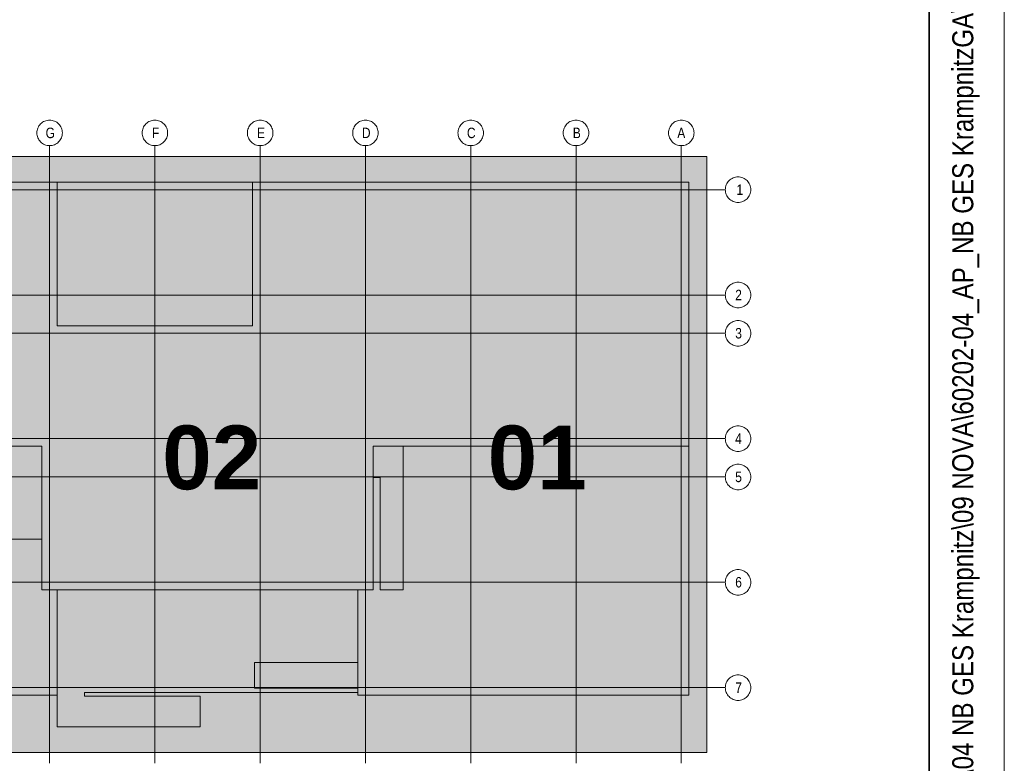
# Model space of a CAD drawing. Extents: x -743 to 300, y 62 to 1112.
# Tile 74 of 179: x 235 to 300, y 239 to 289. Entities that reach past the tile are written whole.
import ezdxf
from ezdxf.lldxf.tags import DXFTag

# ---------------------------------------------------------------- set-up
doc = ezdxf.new("R2010")
doc.units = 0
for name, color, linetype, lineweight in [('iwb_Plankopf Linie', 7, 'Continuous', 13), ('iwb_Plankopf Rahmen', 7, 'Continuous', 35), ('iwb_Plankopf Text', 7, 'Continuous', 18), ('PK_LP', 7, 'Continuous', 9), ('PK_LP_Achsen', 7, 'STRICHPUNKT2', 5)]:
    doc.layers.add(name, color=color, linetype=linetype, lineweight=lineweight)
for name, color, linetype, lineweight, true_color in [('PK_LP_T06', 7, 'Continuous', 9, 0xb2b200), ('PK_LP_T06_Rest', 9, 'Continuous', 9, 0x808080), ('PK_LP_Tennung', 9, 'Continuous', 18, 0x808080)]:
    doc.layers.add(name, color=color, linetype=linetype, lineweight=lineweight, true_color=true_color)
doc.styles.get("Standard").update_dxf_attribs({"font": 'ARIALN.TTF'})
tags = doc.linetypes.add('grob', pattern=[14, 3, -8, 3]).pattern_tags.tags
tags[8:9] = [DXFTag(74, 4), DXFTag(75, 0), DXFTag(340, '0'), DXFTag(46, 0.0), DXFTag(50, 0.0), DXFTag(44, 0.0), DXFTag(45, 0.0)]
tags[6:7] = [DXFTag(74, 4), DXFTag(75, 0), DXFTag(340, '0'), DXFTag(46, 0.0), DXFTag(50, 0.0), DXFTag(44, 0.0), DXFTag(45, 0.0)]
tags[4:5] = [DXFTag(74, 4), DXFTag(75, 0), DXFTag(340, '0'), DXFTag(46, 0.0), DXFTag(50, 0.0), DXFTag(44, 0.0), DXFTag(45, 0.0)]
tags = doc.linetypes.add('STRICHPUNKT2', pattern=[12.7, 6.35, -3.175, 0, -3.175]).pattern_tags.tags
tags[10:11] = [DXFTag(74, 4), DXFTag(75, 0), DXFTag(340, '0'), DXFTag(46, 0.0), DXFTag(50, 0.0), DXFTag(44, 0.0), DXFTag(45, 0.0)]
tags[8:9] = [DXFTag(74, 4), DXFTag(75, 0), DXFTag(340, '0'), DXFTag(46, 0.0), DXFTag(50, 0.0), DXFTag(44, 0.0), DXFTag(45, 0.0)]
tags[6:7] = [DXFTag(74, 4), DXFTag(75, 0), DXFTag(340, '0'), DXFTag(46, 0.0), DXFTag(50, 0.0), DXFTag(44, 0.0), DXFTag(45, 0.0)]
tags[4:5] = [DXFTag(74, 4), DXFTag(75, 0), DXFTag(340, '0'), DXFTag(46, 0.0), DXFTag(50, 0.0), DXFTag(44, 0.0), DXFTag(45, 0.0)]

# ---------------------------------------------------------------- blocks, each defined once
blk = doc.blocks.new('Blockreferenz-A06CPV7CL0')
at = {"layer": 'PK_LP', "linetype": 'grob', "lineweight": 5, "ltscale": 0.13}
for p, q in [((215.726, 279.685), (236.763, 279.685)), ((236.763, 279.685), (257.801, 279.685)), ((236.763, 240.014), (236.763, 279.685)), ((236.763, 279.685), (236.763, 240.014)), ((257.801, 279.685), (280.538, 279.685)), ((257.801, 240.014), (257.801, 279.685)), ((257.801, 279.685), (257.801, 240.014)), ((280.538, 279.685), (280.538, 240.014)), ((236.763, 240.014), (215.726, 240.014)), ((257.801, 240.014), (236.763, 240.014)), ((280.538, 240.014), (257.801, 240.014))]:
    blk.add_line(p, q, dxfattribs=at)
at = {"layer": 'PK_LP', "linetype": 'ByBlock', "lineweight": 13, "ltscale": 0.13}
for p, q in [((208.206, 277.985), (237.271, 277.985)), ((237.271, 277.985), (250.281, 277.985)), ((237.271, 268.423), (237.271, 277.985)), ((237.271, 277.985), (237.271, 268.423)), ((250.281, 277.985), (250.281, 268.423)), ((250.281, 268.423), (250.281, 277.985)), ((250.281, 277.985), (279.346, 277.985)), ((279.346, 277.985), (279.346, 260.395)), ((250.281, 268.423), (237.271, 268.423)), ((237.271, 268.423), (250.281, 268.423)), ((236.256, 260.395), (216.233, 260.395)), ((236.256, 250.833), (236.256, 260.395)), ((279.346, 260.395), (258.308, 260.395)), ((258.308, 260.395), (258.308, 250.833)), ((260.306, 260.395), (258.308, 260.395)), ((258.308, 260.395), (258.308, 258.319)), ((279.346, 260.395), (258.308, 260.395)), ((258.308, 260.395), (258.308, 250.833)), ((260.306, 250.833), (260.306, 260.395)), ((279.346, 243.82), (279.346, 260.395)), ((258.308, 258.319), (258.776, 258.319)), ((258.776, 258.319), (258.776, 250.833)), ((236.256, 254.222), (220.371, 254.222)), ((236.256, 250.833), (236.256, 254.222)), ((237.271, 250.833), (236.256, 250.833)), ((258.308, 250.833), (236.256, 250.833)), ((237.271, 250.833), (237.271, 241.714)), ((257.293, 250.833), (237.271, 250.833)), ((237.271, 243.82), (237.271, 250.833)), ((257.293, 243.996), (257.293, 250.833)), ((258.308, 250.833), (257.293, 250.833)), ((257.293, 250.833), (257.293, 245.994)), ((258.776, 250.833), (260.306, 250.833)), ((250.408, 245.994), (250.408, 244.294)), ((257.293, 245.994), (250.408, 245.994)), ((239.097, 243.754), (239.097, 243.996)), ((239.097, 243.996), (257.293, 243.996)), ((250.408, 244.294), (257.293, 244.294)), ((257.293, 244.294), (257.293, 243.82)), ((215.218, 243.82), (237.271, 243.82)), ((246.781, 243.754), (239.097, 243.754)), ((246.781, 241.714), (246.781, 243.754)), ((257.293, 243.82), (279.346, 243.82)), ((237.271, 241.714), (246.781, 241.714))]:
    blk.add_line(p, q, dxfattribs=at)
at = {"layer": 'PK_LP_Achsen', "linetype": 'ByBlock', "ltscale": 0.13}
for p, q in [((236.291, 281.964), (236.363, 282.007)), ((236.363, 282.007), (236.438, 282.043)), ((236.438, 282.043), (236.517, 282.071)), ((236.517, 282.071), (236.598, 282.091)), ((236.598, 282.091), (236.68, 282.103)), ((236.68, 282.103), (236.763, 282.108)), ((236.763, 282.108), (236.847, 282.103)), ((236.847, 282.103), (236.929, 282.091)), ((236.929, 282.091), (237.01, 282.071)), ((237.01, 282.071), (237.089, 282.043)), ((237.089, 282.043), (237.164, 282.007)), ((237.164, 282.007), (237.236, 281.964)), ((243.304, 281.964), (243.375, 282.007)), ((243.375, 282.007), (243.451, 282.043)), ((243.451, 282.043), (243.529, 282.071)), ((243.529, 282.071), (243.61, 282.091)), ((243.61, 282.091), (243.693, 282.103)), ((243.693, 282.103), (243.776, 282.108)), ((243.776, 282.108), (243.859, 282.103)), ((243.859, 282.103), (243.942, 282.091)), ((243.942, 282.091), (244.023, 282.071)), ((244.023, 282.071), (244.101, 282.043)), ((244.101, 282.043), (244.177, 282.007)), ((244.177, 282.007), (244.248, 281.964)), ((250.316, 281.964), (250.388, 282.007)), ((250.388, 282.007), (250.463, 282.043)), ((250.463, 282.043), (250.542, 282.071)), ((250.542, 282.071), (250.623, 282.091)), ((250.623, 282.091), (250.705, 282.103)), ((250.705, 282.103), (250.788, 282.108)), ((250.788, 282.108), (250.872, 282.103)), ((250.872, 282.103), (250.954, 282.091)), ((250.954, 282.091), (251.035, 282.071)), ((251.035, 282.071), (251.114, 282.043)), ((251.114, 282.043), (251.189, 282.007)), ((251.189, 282.007), (251.261, 281.964)), ((257.329, 281.964), (257.4, 282.007)), ((257.4, 282.007), (257.476, 282.043)), ((257.476, 282.043), (257.554, 282.071)), ((257.554, 282.071), (257.635, 282.091)), ((257.635, 282.091), (257.718, 282.103)), ((257.718, 282.103), (257.801, 282.108)), ((257.801, 282.108), (257.884, 282.103)), ((257.884, 282.103), (257.967, 282.091)), ((257.967, 282.091), (258.048, 282.071)), ((258.048, 282.071), (258.126, 282.043)), ((258.126, 282.043), (258.202, 282.007)), ((258.202, 282.007), (258.273, 281.964)), ((264.341, 281.964), (264.413, 282.007)), ((264.413, 282.007), (264.488, 282.043)), ((264.488, 282.043), (264.567, 282.071)), ((264.567, 282.071), (264.648, 282.091)), ((264.648, 282.091), (264.73, 282.103)), ((264.73, 282.103), (264.813, 282.108)), ((264.813, 282.108), (264.897, 282.103)), ((264.897, 282.103), (264.979, 282.091)), ((264.979, 282.091), (265.06, 282.071)), ((265.06, 282.071), (265.139, 282.043)), ((265.139, 282.043), (265.214, 282.007)), ((265.214, 282.007), (265.286, 281.964)), ((271.354, 281.964), (271.425, 282.007)), ((271.425, 282.007), (271.501, 282.043)), ((271.501, 282.043), (271.579, 282.071)), ((271.579, 282.071), (271.66, 282.091)), ((271.66, 282.091), (271.743, 282.103)), ((271.743, 282.103), (271.826, 282.108)), ((271.826, 282.108), (271.909, 282.103)), ((271.909, 282.103), (271.992, 282.091)), ((271.992, 282.091), (272.073, 282.071)), ((272.073, 282.071), (272.151, 282.043)), ((272.151, 282.043), (272.227, 282.007)), ((272.227, 282.007), (272.298, 281.964)), ((278.366, 281.964), (278.438, 282.007)), ((278.438, 282.007), (278.513, 282.043)), ((278.513, 282.043), (278.592, 282.071)), ((278.592, 282.071), (278.673, 282.091)), ((278.673, 282.091), (278.755, 282.103)), ((278.755, 282.103), (278.838, 282.108)), ((278.838, 282.108), (278.922, 282.103)), ((278.922, 282.103), (279.004, 282.091)), ((279.004, 282.091), (279.085, 282.071)), ((279.085, 282.071), (279.164, 282.043)), ((279.164, 282.043), (279.239, 282.007)), ((279.239, 282.007), (279.311, 281.964)), ((235.918, 281.341), (235.93, 281.423)), ((235.93, 281.423), (235.95, 281.504)), ((235.95, 281.504), (235.978, 281.583)), ((235.978, 281.583), (236.014, 281.658)), ((236.014, 281.658), (236.057, 281.73)), ((236.057, 281.73), (236.106, 281.797)), ((236.106, 281.797), (236.162, 281.859)), ((236.162, 281.859), (236.224, 281.915)), ((236.224, 281.915), (236.291, 281.964)), ((237.236, 281.964), (237.303, 281.915)), ((237.303, 281.915), (237.364, 281.859)), ((237.364, 281.859), (237.42, 281.797)), ((237.42, 281.797), (237.47, 281.73)), ((237.47, 281.73), (237.513, 281.658)), ((237.513, 281.658), (237.549, 281.583)), ((237.549, 281.583), (237.577, 281.504)), ((237.577, 281.504), (237.597, 281.423)), ((237.597, 281.423), (237.609, 281.341)), ((242.93, 281.341), (242.942, 281.423)), ((242.942, 281.423), (242.963, 281.504)), ((242.963, 281.504), (242.991, 281.583)), ((242.991, 281.583), (243.026, 281.658)), ((243.026, 281.658), (243.069, 281.73)), ((243.069, 281.73), (243.119, 281.797)), ((243.119, 281.797), (243.175, 281.859)), ((243.175, 281.859), (243.237, 281.915)), ((243.237, 281.915), (243.304, 281.964)), ((244.248, 281.964), (244.315, 281.915)), ((244.315, 281.915), (244.377, 281.859)), ((244.377, 281.859), (244.433, 281.797)), ((244.433, 281.797), (244.483, 281.73)), ((244.483, 281.73), (244.526, 281.658)), ((244.526, 281.658), (244.561, 281.583)), ((244.561, 281.583), (244.589, 281.504)), ((244.589, 281.504), (244.61, 281.423)), ((244.61, 281.423), (244.622, 281.341)), ((249.943, 281.341), (249.955, 281.423)), ((249.955, 281.423), (249.975, 281.504)), ((249.975, 281.504), (250.003, 281.583)), ((250.003, 281.583), (250.039, 281.658)), ((250.039, 281.658), (250.082, 281.73)), ((250.082, 281.73), (250.131, 281.797)), ((250.131, 281.797), (250.187, 281.859)), ((250.187, 281.859), (250.249, 281.915)), ((250.249, 281.915), (250.316, 281.964)), ((251.261, 281.964), (251.328, 281.915)), ((251.328, 281.915), (251.389, 281.859)), ((251.389, 281.859), (251.445, 281.797)), ((251.445, 281.797), (251.495, 281.73)), ((251.495, 281.73), (251.538, 281.658)), ((251.538, 281.658), (251.574, 281.583)), ((251.574, 281.583), (251.602, 281.504)), ((251.602, 281.504), (251.622, 281.423)), ((251.622, 281.423), (251.634, 281.341)), ((256.955, 281.341), (256.967, 281.423)), ((256.967, 281.423), (256.988, 281.504)), ((256.988, 281.504), (257.016, 281.583)), ((257.016, 281.583), (257.051, 281.658)), ((257.051, 281.658), (257.094, 281.73)), ((257.094, 281.73), (257.144, 281.797)), ((257.144, 281.797), (257.2, 281.859)), ((257.2, 281.859), (257.262, 281.915)), ((257.262, 281.915), (257.329, 281.964)), ((258.273, 281.964), (258.34, 281.915)), ((258.34, 281.915), (258.402, 281.859)), ((258.402, 281.859), (258.458, 281.797)), ((258.458, 281.797), (258.508, 281.73)), ((258.508, 281.73), (258.551, 281.658)), ((258.551, 281.658), (258.586, 281.583)), ((258.586, 281.583), (258.614, 281.504)), ((258.614, 281.504), (258.635, 281.423)), ((258.635, 281.423), (258.647, 281.341)), ((263.968, 281.341), (263.98, 281.423)), ((263.98, 281.423), (264, 281.504)), ((264, 281.504), (264.028, 281.583)), ((264.028, 281.583), (264.064, 281.658)), ((264.064, 281.658), (264.107, 281.73)), ((264.107, 281.73), (264.156, 281.797)), ((264.156, 281.797), (264.212, 281.859)), ((264.212, 281.859), (264.274, 281.915)), ((264.274, 281.915), (264.341, 281.964)), ((265.286, 281.964), (265.353, 281.915)), ((265.353, 281.915), (265.414, 281.859)), ((265.414, 281.859), (265.47, 281.797)), ((265.47, 281.797), (265.52, 281.73)), ((265.52, 281.73), (265.563, 281.658)), ((265.563, 281.658), (265.599, 281.583)), ((265.599, 281.583), (265.627, 281.504)), ((265.627, 281.504), (265.647, 281.423)), ((265.647, 281.423), (265.659, 281.341)), ((270.98, 281.341), (270.992, 281.423)), ((270.992, 281.423), (271.013, 281.504)), ((271.013, 281.504), (271.041, 281.583)), ((271.041, 281.583), (271.076, 281.658)), ((271.076, 281.658), (271.119, 281.73)), ((271.119, 281.73), (271.169, 281.797)), ((271.169, 281.797), (271.225, 281.859)), ((271.225, 281.859), (271.287, 281.915)), ((271.287, 281.915), (271.354, 281.964)), ((272.298, 281.964), (272.365, 281.915)), ((272.365, 281.915), (272.427, 281.859)), ((272.427, 281.859), (272.483, 281.797)), ((272.483, 281.797), (272.533, 281.73)), ((272.533, 281.73), (272.576, 281.658)), ((272.576, 281.658), (272.611, 281.583)), ((272.611, 281.583), (272.639, 281.504)), ((272.639, 281.504), (272.66, 281.423)), ((272.66, 281.423), (272.672, 281.341)), ((277.993, 281.341), (278.005, 281.423)), ((278.005, 281.423), (278.025, 281.504)), ((278.025, 281.504), (278.053, 281.583)), ((278.053, 281.583), (278.089, 281.658)), ((278.089, 281.658), (278.132, 281.73)), ((278.132, 281.73), (278.181, 281.797)), ((278.181, 281.797), (278.237, 281.859)), ((278.237, 281.859), (278.299, 281.915)), ((278.299, 281.915), (278.366, 281.964)), ((279.311, 281.964), (279.378, 281.915)), ((279.378, 281.915), (279.439, 281.859)), ((279.439, 281.859), (279.495, 281.797)), ((279.495, 281.797), (279.545, 281.73)), ((279.545, 281.73), (279.588, 281.658)), ((279.588, 281.658), (279.624, 281.583)), ((279.624, 281.583), (279.652, 281.504)), ((279.652, 281.504), (279.672, 281.423)), ((279.672, 281.423), (279.684, 281.341)), ((235.913, 281.258), (235.918, 281.341)), ((235.918, 281.174), (235.913, 281.258)), ((235.93, 281.092), (235.918, 281.174)), ((235.95, 281.011), (235.93, 281.092)), ((235.978, 280.932), (235.95, 281.011)), ((236.014, 280.857), (235.978, 280.932)), ((236.057, 280.785), (236.014, 280.857)), ((236.106, 280.718), (236.057, 280.785)), ((236.162, 280.656), (236.106, 280.718)), ((237.42, 280.718), (237.364, 280.656)), ((237.47, 280.785), (237.42, 280.718)), ((237.513, 280.857), (237.47, 280.785)), ((237.549, 280.932), (237.513, 280.857)), ((237.577, 281.011), (237.549, 280.932)), ((237.597, 281.092), (237.577, 281.011)), ((237.609, 281.174), (237.597, 281.092)), ((237.609, 281.341), (237.613, 281.258)), ((237.613, 281.258), (237.609, 281.174)), ((242.926, 281.258), (242.93, 281.341)), ((242.93, 281.174), (242.926, 281.258)), ((242.942, 281.092), (242.93, 281.174)), ((242.963, 281.011), (242.942, 281.092)), ((242.991, 280.932), (242.963, 281.011)), ((243.026, 280.857), (242.991, 280.932)), ((243.069, 280.785), (243.026, 280.857)), ((243.119, 280.718), (243.069, 280.785)), ((243.175, 280.656), (243.119, 280.718)), ((244.433, 280.718), (244.377, 280.656)), ((244.483, 280.785), (244.433, 280.718)), ((244.526, 280.857), (244.483, 280.785)), ((244.561, 280.932), (244.526, 280.857)), ((244.589, 281.011), (244.561, 280.932)), ((244.61, 281.092), (244.589, 281.011)), ((244.622, 281.174), (244.61, 281.092)), ((244.622, 281.341), (244.626, 281.258)), ((244.626, 281.258), (244.622, 281.174)), ((249.938, 281.258), (249.943, 281.341)), ((249.943, 281.174), (249.938, 281.258)), ((249.955, 281.092), (249.943, 281.174)), ((249.975, 281.011), (249.955, 281.092)), ((250.003, 280.932), (249.975, 281.011)), ((250.039, 280.857), (250.003, 280.932)), ((250.082, 280.785), (250.039, 280.857)), ((250.131, 280.718), (250.082, 280.785)), ((250.187, 280.656), (250.131, 280.718)), ((251.445, 280.718), (251.389, 280.656)), ((251.495, 280.785), (251.445, 280.718)), ((251.538, 280.857), (251.495, 280.785)), ((251.574, 280.932), (251.538, 280.857)), ((251.602, 281.011), (251.574, 280.932)), ((251.622, 281.092), (251.602, 281.011)), ((251.634, 281.174), (251.622, 281.092)), ((251.634, 281.341), (251.638, 281.258)), ((251.638, 281.258), (251.634, 281.174)), ((256.951, 281.258), (256.955, 281.341)), ((256.955, 281.174), (256.951, 281.258)), ((256.967, 281.092), (256.955, 281.174)), ((256.988, 281.011), (256.967, 281.092)), ((257.016, 280.932), (256.988, 281.011)), ((257.051, 280.857), (257.016, 280.932)), ((257.094, 280.785), (257.051, 280.857)), ((257.144, 280.718), (257.094, 280.785)), ((257.2, 280.656), (257.144, 280.718)), ((258.458, 280.718), (258.402, 280.656)), ((258.508, 280.785), (258.458, 280.718)), ((258.551, 280.857), (258.508, 280.785)), ((258.586, 280.932), (258.551, 280.857)), ((258.614, 281.011), (258.586, 280.932)), ((258.635, 281.092), (258.614, 281.011)), ((258.647, 281.174), (258.635, 281.092)), ((258.647, 281.341), (258.651, 281.258)), ((258.651, 281.258), (258.647, 281.174)), ((263.963, 281.258), (263.968, 281.341)), ((263.968, 281.174), (263.963, 281.258)), ((263.98, 281.092), (263.968, 281.174)), ((264, 281.011), (263.98, 281.092)), ((264.028, 280.932), (264, 281.011)), ((264.064, 280.857), (264.028, 280.932)), ((264.107, 280.785), (264.064, 280.857)), ((264.156, 280.718), (264.107, 280.785)), ((264.212, 280.656), (264.156, 280.718)), ((265.47, 280.718), (265.414, 280.656)), ((265.52, 280.785), (265.47, 280.718)), ((265.563, 280.857), (265.52, 280.785)), ((265.599, 280.932), (265.563, 280.857)), ((265.627, 281.011), (265.599, 280.932)), ((265.647, 281.092), (265.627, 281.011)), ((265.659, 281.174), (265.647, 281.092)), ((265.659, 281.341), (265.663, 281.258)), ((265.663, 281.258), (265.659, 281.174)), ((270.976, 281.258), (270.98, 281.341)), ((270.98, 281.174), (270.976, 281.258)), ((270.992, 281.092), (270.98, 281.174)), ((271.013, 281.011), (270.992, 281.092)), ((271.041, 280.932), (271.013, 281.011)), ((271.076, 280.857), (271.041, 280.932)), ((271.119, 280.785), (271.076, 280.857)), ((271.169, 280.718), (271.119, 280.785)), ((271.225, 280.656), (271.169, 280.718)), ((272.483, 280.718), (272.427, 280.656)), ((272.533, 280.785), (272.483, 280.718)), ((272.576, 280.857), (272.533, 280.785)), ((272.611, 280.932), (272.576, 280.857)), ((272.639, 281.011), (272.611, 280.932)), ((272.66, 281.092), (272.639, 281.011)), ((272.672, 281.174), (272.66, 281.092)), ((272.672, 281.341), (272.676, 281.258)), ((272.676, 281.258), (272.672, 281.174)), ((277.988, 281.258), (277.993, 281.341)), ((277.993, 281.174), (277.988, 281.258)), ((278.005, 281.092), (277.993, 281.174)), ((278.025, 281.011), (278.005, 281.092)), ((278.053, 280.932), (278.025, 281.011)), ((278.089, 280.857), (278.053, 280.932)), ((278.132, 280.785), (278.089, 280.857)), ((278.181, 280.718), (278.132, 280.785)), ((278.237, 280.656), (278.181, 280.718)), ((279.495, 280.718), (279.439, 280.656)), ((279.545, 280.785), (279.495, 280.718)), ((279.588, 280.857), (279.545, 280.785)), ((279.624, 280.932), (279.588, 280.857)), ((279.652, 281.011), (279.624, 280.932)), ((279.672, 281.092), (279.652, 281.011)), ((279.684, 281.174), (279.672, 281.092)), ((279.684, 281.341), (279.688, 281.258)), ((279.688, 281.258), (279.684, 281.174)), ((236.224, 280.6), (236.162, 280.656)), ((236.291, 280.551), (236.224, 280.6)), ((236.363, 280.508), (236.291, 280.551)), ((236.438, 280.472), (236.363, 280.508)), ((236.517, 280.444), (236.438, 280.472)), ((236.598, 280.424), (236.517, 280.444)), ((236.68, 280.412), (236.598, 280.424)), ((236.763, 280.408), (236.68, 280.412)), ((236.847, 280.412), (236.763, 280.408)), ((236.929, 280.424), (236.847, 280.412)), ((237.01, 280.444), (236.929, 280.424)), ((237.089, 280.472), (237.01, 280.444)), ((237.164, 280.508), (237.089, 280.472)), ((237.236, 280.551), (237.164, 280.508)), ((237.303, 280.6), (237.236, 280.551)), ((237.364, 280.656), (237.303, 280.6)), ((243.237, 280.6), (243.175, 280.656)), ((243.304, 280.551), (243.237, 280.6)), ((243.375, 280.508), (243.304, 280.551)), ((243.451, 280.472), (243.375, 280.508)), ((243.529, 280.444), (243.451, 280.472)), ((243.61, 280.424), (243.529, 280.444)), ((243.693, 280.412), (243.61, 280.424)), ((243.776, 280.408), (243.693, 280.412)), ((243.859, 280.412), (243.776, 280.408)), ((243.942, 280.424), (243.859, 280.412)), ((244.023, 280.444), (243.942, 280.424)), ((244.101, 280.472), (244.023, 280.444)), ((244.177, 280.508), (244.101, 280.472)), ((244.248, 280.551), (244.177, 280.508)), ((244.315, 280.6), (244.248, 280.551)), ((244.377, 280.656), (244.315, 280.6)), ((250.249, 280.6), (250.187, 280.656)), ((250.316, 280.551), (250.249, 280.6)), ((250.388, 280.508), (250.316, 280.551)), ((250.463, 280.472), (250.388, 280.508)), ((250.542, 280.444), (250.463, 280.472)), ((250.623, 280.424), (250.542, 280.444)), ((250.705, 280.412), (250.623, 280.424)), ((250.788, 280.408), (250.705, 280.412)), ((250.872, 280.412), (250.788, 280.408)), ((250.954, 280.424), (250.872, 280.412)), ((251.035, 280.444), (250.954, 280.424)), ((251.114, 280.472), (251.035, 280.444)), ((251.189, 280.508), (251.114, 280.472)), ((251.261, 280.551), (251.189, 280.508)), ((251.328, 280.6), (251.261, 280.551)), ((251.389, 280.656), (251.328, 280.6)), ((257.262, 280.6), (257.2, 280.656)), ((257.329, 280.551), (257.262, 280.6)), ((257.4, 280.508), (257.329, 280.551)), ((257.476, 280.472), (257.4, 280.508)), ((257.554, 280.444), (257.476, 280.472)), ((257.635, 280.424), (257.554, 280.444)), ((257.718, 280.412), (257.635, 280.424)), ((257.801, 280.408), (257.718, 280.412)), ((257.884, 280.412), (257.801, 280.408)), ((257.967, 280.424), (257.884, 280.412)), ((258.048, 280.444), (257.967, 280.424)), ((258.126, 280.472), (258.048, 280.444)), ((258.202, 280.508), (258.126, 280.472)), ((258.273, 280.551), (258.202, 280.508)), ((258.34, 280.6), (258.273, 280.551)), ((258.402, 280.656), (258.34, 280.6)), ((264.274, 280.6), (264.212, 280.656)), ((264.341, 280.551), (264.274, 280.6)), ((264.413, 280.508), (264.341, 280.551)), ((264.488, 280.472), (264.413, 280.508)), ((264.567, 280.444), (264.488, 280.472)), ((264.648, 280.424), (264.567, 280.444)), ((264.73, 280.412), (264.648, 280.424)), ((264.813, 280.408), (264.73, 280.412)), ((264.897, 280.412), (264.813, 280.408)), ((264.979, 280.424), (264.897, 280.412)), ((265.06, 280.444), (264.979, 280.424)), ((265.139, 280.472), (265.06, 280.444)), ((265.214, 280.508), (265.139, 280.472)), ((265.286, 280.551), (265.214, 280.508)), ((265.353, 280.6), (265.286, 280.551)), ((265.414, 280.656), (265.353, 280.6)), ((271.287, 280.6), (271.225, 280.656)), ((271.354, 280.551), (271.287, 280.6)), ((271.425, 280.508), (271.354, 280.551)), ((271.501, 280.472), (271.425, 280.508)), ((271.579, 280.444), (271.501, 280.472)), ((271.66, 280.424), (271.579, 280.444)), ((271.743, 280.412), (271.66, 280.424)), ((271.826, 280.408), (271.743, 280.412)), ((271.909, 280.412), (271.826, 280.408)), ((271.992, 280.424), (271.909, 280.412)), ((272.073, 280.444), (271.992, 280.424)), ((272.151, 280.472), (272.073, 280.444)), ((272.227, 280.508), (272.151, 280.472)), ((272.298, 280.551), (272.227, 280.508)), ((272.365, 280.6), (272.298, 280.551)), ((272.427, 280.656), (272.365, 280.6)), ((278.299, 280.6), (278.237, 280.656)), ((278.366, 280.551), (278.299, 280.6)), ((278.438, 280.508), (278.366, 280.551)), ((278.513, 280.472), (278.438, 280.508)), ((278.592, 280.444), (278.513, 280.472)), ((278.673, 280.424), (278.592, 280.444)), ((278.755, 280.412), (278.673, 280.424)), ((278.838, 280.408), (278.755, 280.412)), ((278.922, 280.412), (278.838, 280.408)), ((279.004, 280.424), (278.922, 280.412)), ((279.085, 280.444), (279.004, 280.424)), ((279.164, 280.472), (279.085, 280.444)), ((279.239, 280.508), (279.164, 280.472)), ((279.311, 280.551), (279.239, 280.508)), ((279.378, 280.6), (279.311, 280.551)), ((279.439, 280.656), (279.378, 280.6)), ((281.961, 278.017), (282.017, 278.079)), ((282.017, 278.079), (282.079, 278.135)), ((282.079, 278.135), (282.146, 278.184)), ((282.146, 278.184), (282.218, 278.227)), ((282.218, 278.227), (282.293, 278.263)), ((282.293, 278.263), (282.372, 278.291)), ((282.372, 278.291), (282.453, 278.311)), ((282.453, 278.311), (282.535, 278.323)), ((282.535, 278.323), (282.618, 278.328)), ((282.618, 278.328), (282.702, 278.323)), ((282.702, 278.323), (282.784, 278.311)), ((282.784, 278.311), (282.865, 278.291)), ((282.865, 278.291), (282.944, 278.263)), ((282.944, 278.263), (283.019, 278.227)), ((283.019, 278.227), (283.091, 278.184)), ((283.091, 278.184), (283.158, 278.135)), ((283.158, 278.135), (283.219, 278.079)), ((283.219, 278.079), (283.275, 278.017)), ((281.768, 277.478), (281.772, 277.561)), ((281.772, 277.394), (281.768, 277.478)), ((281.772, 277.561), (281.785, 277.643)), ((281.785, 277.643), (281.805, 277.724)), ((281.805, 277.724), (281.833, 277.803)), ((281.833, 277.803), (281.869, 277.878)), ((281.869, 277.878), (281.912, 277.95)), ((281.912, 277.95), (281.961, 278.017)), ((283.275, 278.017), (283.325, 277.95)), ((283.325, 277.95), (283.368, 277.878)), ((283.368, 277.878), (283.404, 277.803)), ((283.404, 277.803), (283.432, 277.724)), ((283.432, 277.724), (283.452, 277.643)), ((283.452, 277.643), (283.464, 277.561)), ((283.464, 277.561), (283.468, 277.478)), ((283.468, 277.478), (283.464, 277.394)), ((281.785, 277.312), (281.772, 277.394)), ((281.805, 277.231), (281.785, 277.312)), ((281.833, 277.152), (281.805, 277.231)), ((281.869, 277.077), (281.833, 277.152)), ((281.912, 277.005), (281.869, 277.077)), ((281.961, 276.938), (281.912, 277.005)), ((282.017, 276.877), (281.961, 276.938)), ((282.079, 276.82), (282.017, 276.877)), ((282.146, 276.771), (282.079, 276.82)), ((282.218, 276.728), (282.146, 276.771)), ((283.091, 276.771), (283.019, 276.728)), ((283.158, 276.82), (283.091, 276.771)), ((283.219, 276.877), (283.158, 276.82)), ((283.275, 276.938), (283.219, 276.877)), ((283.325, 277.005), (283.275, 276.938)), ((283.368, 277.077), (283.325, 277.005)), ((283.404, 277.152), (283.368, 277.077)), ((283.432, 277.231), (283.404, 277.152)), ((283.452, 277.312), (283.432, 277.231)), ((283.464, 277.394), (283.452, 277.312)), ((282.293, 276.692), (282.218, 276.728)), ((282.372, 276.664), (282.293, 276.692)), ((282.453, 276.644), (282.372, 276.664)), ((282.535, 276.632), (282.453, 276.644)), ((282.618, 276.628), (282.535, 276.632)), ((282.702, 276.632), (282.618, 276.628)), ((282.784, 276.644), (282.702, 276.632)), ((282.865, 276.664), (282.784, 276.644)), ((282.944, 276.692), (282.865, 276.664)), ((283.019, 276.728), (282.944, 276.692)), ((281.833, 270.79), (281.869, 270.866)), ((281.869, 270.866), (281.912, 270.937)), ((281.912, 270.937), (281.961, 271.004)), ((281.961, 271.004), (282.017, 271.066)), ((282.017, 271.066), (282.079, 271.122)), ((282.079, 271.122), (282.146, 271.172)), ((282.146, 271.172), (282.218, 271.215)), ((282.218, 271.215), (282.293, 271.25)), ((282.293, 271.25), (282.372, 271.278)), ((282.372, 271.278), (282.453, 271.299)), ((282.453, 271.299), (282.535, 271.311)), ((282.535, 271.311), (282.618, 271.315)), ((282.618, 271.315), (282.702, 271.311)), ((282.702, 271.311), (282.784, 271.299)), ((282.784, 271.299), (282.865, 271.278)), ((282.865, 271.278), (282.944, 271.25)), ((282.944, 271.25), (283.019, 271.215)), ((283.019, 271.215), (283.091, 271.172)), ((283.091, 271.172), (283.158, 271.122)), ((283.158, 271.122), (283.219, 271.066)), ((283.219, 271.066), (283.275, 271.004)), ((283.275, 271.004), (283.325, 270.937)), ((283.325, 270.937), (283.368, 270.866)), ((283.368, 270.866), (283.404, 270.79)), ((281.768, 270.465), (281.772, 270.548)), ((281.772, 270.382), (281.768, 270.465)), ((281.772, 270.548), (281.785, 270.631)), ((281.785, 270.299), (281.772, 270.382)), ((281.785, 270.631), (281.805, 270.712)), ((281.805, 270.218), (281.785, 270.299)), ((281.805, 270.712), (281.833, 270.79)), ((281.833, 270.14), (281.805, 270.218)), ((283.404, 270.79), (283.432, 270.712)), ((283.432, 270.218), (283.404, 270.14)), ((283.432, 270.712), (283.452, 270.631)), ((283.452, 270.299), (283.432, 270.218)), ((283.452, 270.631), (283.464, 270.548)), ((283.464, 270.382), (283.452, 270.299)), ((283.464, 270.548), (283.468, 270.465)), ((283.468, 270.465), (283.464, 270.382)), ((281.869, 270.064), (281.833, 270.14)), ((281.912, 269.993), (281.869, 270.064)), ((281.961, 269.926), (281.912, 269.993)), ((282.017, 269.864), (281.961, 269.926)), ((282.079, 269.808), (282.017, 269.864)), ((282.146, 269.758), (282.079, 269.808)), ((282.218, 269.715), (282.146, 269.758)), ((282.293, 269.68), (282.218, 269.715)), ((282.372, 269.652), (282.293, 269.68)), ((282.453, 269.631), (282.372, 269.652)), ((282.535, 269.619), (282.453, 269.631)), ((282.618, 269.615), (282.535, 269.619)), ((282.702, 269.619), (282.618, 269.615)), ((282.784, 269.631), (282.702, 269.619)), ((282.865, 269.652), (282.784, 269.631)), ((282.944, 269.68), (282.865, 269.652)), ((283.019, 269.715), (282.944, 269.68)), ((283.091, 269.758), (283.019, 269.715)), ((283.158, 269.808), (283.091, 269.758)), ((283.219, 269.864), (283.158, 269.808)), ((283.275, 269.926), (283.219, 269.864)), ((283.325, 269.993), (283.275, 269.926)), ((283.368, 270.064), (283.325, 269.993)), ((283.404, 270.14), (283.368, 270.064)), ((281.805, 268.162), (281.833, 268.24)), ((281.833, 268.24), (281.869, 268.316)), ((281.869, 268.316), (281.912, 268.387)), ((281.912, 268.387), (281.961, 268.454)), ((281.961, 268.454), (282.017, 268.516)), ((282.017, 268.516), (282.079, 268.572)), ((282.079, 268.572), (282.146, 268.622)), ((282.146, 268.622), (282.218, 268.665)), ((282.218, 268.665), (282.293, 268.7)), ((282.293, 268.7), (282.372, 268.728)), ((282.372, 268.728), (282.453, 268.749)), ((282.453, 268.749), (282.535, 268.761)), ((282.535, 268.761), (282.618, 268.765)), ((282.618, 268.765), (282.702, 268.761)), ((282.702, 268.761), (282.784, 268.749)), ((282.784, 268.749), (282.865, 268.728)), ((282.865, 268.728), (282.944, 268.7)), ((282.944, 268.7), (283.019, 268.665)), ((283.019, 268.665), (283.091, 268.622)), ((283.091, 268.622), (283.158, 268.572)), ((283.158, 268.572), (283.219, 268.516)), ((283.219, 268.516), (283.275, 268.454)), ((283.275, 268.454), (283.325, 268.387)), ((283.325, 268.387), (283.368, 268.316)), ((283.368, 268.316), (283.404, 268.24)), ((283.404, 268.24), (283.432, 268.162)), ((281.768, 267.915), (281.772, 267.998)), ((281.772, 267.832), (281.768, 267.915)), ((281.772, 267.998), (281.785, 268.081)), ((281.785, 267.749), (281.772, 267.832)), ((281.785, 268.081), (281.805, 268.162)), ((281.805, 267.668), (281.785, 267.749)), ((281.833, 267.59), (281.805, 267.668)), ((281.869, 267.514), (281.833, 267.59)), ((283.404, 267.59), (283.368, 267.514)), ((283.432, 267.668), (283.404, 267.59)), ((283.432, 268.162), (283.452, 268.081)), ((283.452, 267.749), (283.432, 267.668)), ((283.452, 268.081), (283.464, 267.998)), ((283.464, 267.832), (283.452, 267.749)), ((283.464, 267.998), (283.468, 267.915)), ((283.468, 267.915), (283.464, 267.832)), ((281.912, 267.443), (281.869, 267.514)), ((281.961, 267.376), (281.912, 267.443)), ((282.017, 267.314), (281.961, 267.376)), ((282.079, 267.258), (282.017, 267.314)), ((282.146, 267.208), (282.079, 267.258)), ((282.218, 267.165), (282.146, 267.208)), ((282.293, 267.13), (282.218, 267.165)), ((282.372, 267.102), (282.293, 267.13)), ((282.453, 267.081), (282.372, 267.102)), ((282.535, 267.069), (282.453, 267.081)), ((282.618, 267.065), (282.535, 267.069)), ((282.702, 267.069), (282.618, 267.065)), ((282.784, 267.081), (282.702, 267.069)), ((282.865, 267.102), (282.784, 267.081)), ((282.944, 267.13), (282.865, 267.102)), ((283.019, 267.165), (282.944, 267.13)), ((283.091, 267.208), (283.019, 267.165)), ((283.158, 267.258), (283.091, 267.208)), ((283.219, 267.314), (283.158, 267.258)), ((283.275, 267.376), (283.219, 267.314)), ((283.325, 267.443), (283.275, 267.376)), ((283.368, 267.514), (283.325, 267.443)), ((282.218, 261.652), (282.293, 261.688)), ((282.293, 261.688), (282.372, 261.716)), ((282.372, 261.716), (282.453, 261.736)), ((282.453, 261.736), (282.535, 261.748)), ((282.535, 261.748), (282.618, 261.753)), ((282.618, 261.753), (282.702, 261.748)), ((282.702, 261.748), (282.784, 261.736)), ((282.784, 261.736), (282.865, 261.716)), ((282.865, 261.716), (282.944, 261.688)), ((282.944, 261.688), (283.019, 261.652)), ((281.772, 260.986), (281.785, 261.068)), ((281.785, 261.068), (281.805, 261.149)), ((281.805, 261.149), (281.833, 261.228)), ((281.833, 261.228), (281.869, 261.303)), ((281.869, 261.303), (281.912, 261.375)), ((281.912, 261.375), (281.961, 261.442)), ((281.961, 261.442), (282.017, 261.504)), ((282.017, 261.504), (282.079, 261.56)), ((282.079, 261.56), (282.146, 261.609)), ((282.146, 261.609), (282.218, 261.652)), ((283.019, 261.652), (283.091, 261.609)), ((283.091, 261.609), (283.158, 261.56)), ((283.158, 261.56), (283.219, 261.504)), ((283.219, 261.504), (283.275, 261.442)), ((283.275, 261.442), (283.325, 261.375)), ((283.325, 261.375), (283.368, 261.303)), ((283.368, 261.303), (283.404, 261.228)), ((283.404, 261.228), (283.432, 261.149)), ((283.432, 261.149), (283.452, 261.068)), ((283.452, 261.068), (283.464, 260.986)), ((281.768, 260.903), (281.772, 260.986)), ((281.772, 260.819), (281.768, 260.903)), ((281.785, 260.737), (281.772, 260.819)), ((281.805, 260.656), (281.785, 260.737)), ((281.833, 260.577), (281.805, 260.656)), ((281.869, 260.502), (281.833, 260.577)), ((281.912, 260.43), (281.869, 260.502)), ((281.961, 260.363), (281.912, 260.43)), ((282.017, 260.302), (281.961, 260.363)), ((283.275, 260.363), (283.219, 260.302)), ((283.325, 260.43), (283.275, 260.363)), ((283.368, 260.502), (283.325, 260.43)), ((283.404, 260.577), (283.368, 260.502)), ((283.432, 260.656), (283.404, 260.577)), ((283.452, 260.737), (283.432, 260.656)), ((283.464, 260.819), (283.452, 260.737)), ((283.464, 260.986), (283.468, 260.903)), ((283.468, 260.903), (283.464, 260.819)), ((282.079, 260.245), (282.017, 260.302)), ((282.146, 260.196), (282.079, 260.245)), ((282.218, 260.153), (282.146, 260.196)), ((282.293, 260.117), (282.218, 260.153)), ((282.372, 260.089), (282.293, 260.117)), ((282.453, 260.069), (282.372, 260.089)), ((282.535, 260.057), (282.453, 260.069)), ((282.618, 260.053), (282.535, 260.057)), ((282.702, 260.057), (282.618, 260.053)), ((282.784, 260.069), (282.702, 260.057)), ((282.865, 260.089), (282.784, 260.069)), ((282.944, 260.117), (282.865, 260.089)), ((283.019, 260.153), (282.944, 260.117)), ((283.091, 260.196), (283.019, 260.153)), ((283.158, 260.245), (283.091, 260.196)), ((283.219, 260.302), (283.158, 260.245)), ((282.079, 259.01), (282.146, 259.059)), ((282.146, 259.059), (282.218, 259.102)), ((282.218, 259.102), (282.293, 259.138)), ((282.293, 259.138), (282.372, 259.166)), ((282.372, 259.166), (282.453, 259.186)), ((282.453, 259.186), (282.535, 259.198)), ((282.535, 259.198), (282.618, 259.203)), ((282.618, 259.203), (282.702, 259.198)), ((282.702, 259.198), (282.784, 259.186)), ((282.784, 259.186), (282.865, 259.166)), ((282.865, 259.166), (282.944, 259.138)), ((282.944, 259.138), (283.019, 259.102)), ((283.019, 259.102), (283.091, 259.059)), ((283.091, 259.059), (283.158, 259.01)), ((281.768, 258.353), (281.772, 258.436)), ((281.772, 258.436), (281.785, 258.518)), ((281.785, 258.518), (281.805, 258.599)), ((281.805, 258.599), (281.833, 258.678)), ((281.833, 258.678), (281.869, 258.753)), ((281.869, 258.753), (281.912, 258.825)), ((281.912, 258.825), (281.961, 258.892)), ((281.961, 258.892), (282.017, 258.954)), ((282.017, 258.954), (282.079, 259.01)), ((283.158, 259.01), (283.219, 258.954)), ((283.219, 258.954), (283.275, 258.892)), ((283.275, 258.892), (283.325, 258.825)), ((283.325, 258.825), (283.368, 258.753)), ((283.368, 258.753), (283.404, 258.678)), ((283.404, 258.678), (283.432, 258.599)), ((283.432, 258.599), (283.452, 258.518)), ((283.452, 258.518), (283.464, 258.436)), ((283.464, 258.436), (283.468, 258.353)), ((281.772, 258.269), (281.768, 258.353)), ((281.785, 258.187), (281.772, 258.269)), ((281.805, 258.106), (281.785, 258.187)), ((281.833, 258.027), (281.805, 258.106)), ((281.869, 257.952), (281.833, 258.027)), ((281.912, 257.88), (281.869, 257.952)), ((281.961, 257.813), (281.912, 257.88)), ((282.017, 257.752), (281.961, 257.813)), ((282.079, 257.695), (282.017, 257.752)), ((283.219, 257.752), (283.158, 257.695)), ((283.275, 257.813), (283.219, 257.752)), ((283.325, 257.88), (283.275, 257.813)), ((283.368, 257.952), (283.325, 257.88)), ((283.404, 258.027), (283.368, 257.952)), ((283.432, 258.106), (283.404, 258.027)), ((283.452, 258.187), (283.432, 258.106)), ((283.464, 258.269), (283.452, 258.187)), ((283.468, 258.353), (283.464, 258.269)), ((282.146, 257.646), (282.079, 257.695)), ((282.218, 257.603), (282.146, 257.646)), ((282.293, 257.567), (282.218, 257.603)), ((282.372, 257.539), (282.293, 257.567)), ((282.453, 257.519), (282.372, 257.539)), ((282.535, 257.507), (282.453, 257.519)), ((282.618, 257.503), (282.535, 257.507)), ((282.702, 257.507), (282.618, 257.503)), ((282.784, 257.519), (282.702, 257.507)), ((282.865, 257.539), (282.784, 257.519)), ((282.944, 257.567), (282.865, 257.539)), ((283.019, 257.603), (282.944, 257.567)), ((283.091, 257.646), (283.019, 257.603)), ((283.158, 257.695), (283.091, 257.646)), ((281.912, 251.812), (281.961, 251.879)), ((281.961, 251.879), (282.017, 251.941)), ((282.017, 251.941), (282.079, 251.997)), ((282.079, 251.997), (282.146, 252.047)), ((282.146, 252.047), (282.218, 252.09)), ((282.218, 252.09), (282.293, 252.125)), ((282.293, 252.125), (282.372, 252.153)), ((282.372, 252.153), (282.453, 252.174)), ((282.453, 252.174), (282.535, 252.186)), ((282.535, 252.186), (282.618, 252.19)), ((282.618, 252.19), (282.702, 252.186)), ((282.702, 252.186), (282.784, 252.174)), ((282.784, 252.174), (282.865, 252.153)), ((282.865, 252.153), (282.944, 252.125)), ((282.944, 252.125), (283.019, 252.09)), ((283.019, 252.09), (283.091, 252.047)), ((283.091, 252.047), (283.158, 251.997)), ((283.158, 251.997), (283.219, 251.941)), ((283.219, 251.941), (283.275, 251.879)), ((283.275, 251.879), (283.325, 251.812)), ((281.768, 251.34), (281.772, 251.423)), ((281.772, 251.257), (281.768, 251.34)), ((281.772, 251.423), (281.785, 251.506)), ((281.785, 251.174), (281.772, 251.257)), ((281.785, 251.506), (281.805, 251.587)), ((281.805, 251.587), (281.833, 251.665)), ((281.833, 251.665), (281.869, 251.741)), ((281.869, 251.741), (281.912, 251.812)), ((283.325, 251.812), (283.368, 251.741)), ((283.368, 251.741), (283.404, 251.665)), ((283.404, 251.665), (283.432, 251.587)), ((283.432, 251.587), (283.452, 251.506)), ((283.452, 251.506), (283.464, 251.423)), ((283.464, 251.257), (283.452, 251.174)), ((283.464, 251.423), (283.468, 251.34)), ((283.468, 251.34), (283.464, 251.257)), ((281.805, 251.093), (281.785, 251.174)), ((281.833, 251.015), (281.805, 251.093)), ((281.869, 250.939), (281.833, 251.015)), ((281.912, 250.868), (281.869, 250.939)), ((281.961, 250.801), (281.912, 250.868)), ((282.017, 250.739), (281.961, 250.801)), ((282.079, 250.683), (282.017, 250.739)), ((282.146, 250.633), (282.079, 250.683)), ((282.218, 250.59), (282.146, 250.633)), ((282.293, 250.555), (282.218, 250.59)), ((282.372, 250.527), (282.293, 250.555)), ((282.453, 250.506), (282.372, 250.527)), ((282.865, 250.527), (282.784, 250.506)), ((282.944, 250.555), (282.865, 250.527)), ((283.019, 250.59), (282.944, 250.555)), ((283.091, 250.633), (283.019, 250.59)), ((283.158, 250.683), (283.091, 250.633)), ((283.219, 250.739), (283.158, 250.683)), ((283.275, 250.801), (283.219, 250.739)), ((283.325, 250.868), (283.275, 250.801)), ((283.368, 250.939), (283.325, 250.868)), ((283.404, 251.015), (283.368, 250.939)), ((283.432, 251.093), (283.404, 251.015)), ((283.452, 251.174), (283.432, 251.093)), ((282.535, 250.494), (282.453, 250.506)), ((282.618, 250.49), (282.535, 250.494)), ((282.702, 250.494), (282.618, 250.49)), ((282.784, 250.506), (282.702, 250.494)), ((281.805, 244.574), (281.833, 244.653)), ((281.833, 244.653), (281.869, 244.728)), ((281.869, 244.728), (281.912, 244.8)), ((281.912, 244.8), (281.961, 244.867)), ((281.961, 244.867), (282.017, 244.929)), ((282.017, 244.929), (282.079, 244.985)), ((282.079, 244.985), (282.146, 245.034)), ((282.146, 245.034), (282.218, 245.077)), ((282.218, 245.077), (282.293, 245.113)), ((282.293, 245.113), (282.372, 245.141)), ((282.372, 245.141), (282.453, 245.161)), ((282.453, 245.161), (282.535, 245.173)), ((282.535, 245.173), (282.618, 245.178)), ((282.618, 245.178), (282.702, 245.173)), ((282.702, 245.173), (282.784, 245.161)), ((282.784, 245.161), (282.865, 245.141)), ((282.865, 245.141), (282.944, 245.113)), ((282.944, 245.113), (283.019, 245.077)), ((283.019, 245.077), (283.091, 245.034)), ((283.091, 245.034), (283.158, 244.985)), ((283.158, 244.985), (283.219, 244.929)), ((283.219, 244.929), (283.275, 244.867)), ((283.275, 244.867), (283.325, 244.8)), ((283.325, 244.8), (283.368, 244.728)), ((283.368, 244.728), (283.404, 244.653)), ((283.404, 244.653), (283.432, 244.574)), ((281.768, 244.328), (281.772, 244.411)), ((281.772, 244.244), (281.768, 244.328)), ((281.772, 244.411), (281.785, 244.493)), ((281.785, 244.162), (281.772, 244.244)), ((281.785, 244.493), (281.805, 244.574)), ((281.805, 244.081), (281.785, 244.162)), ((281.833, 244.002), (281.805, 244.081)), ((281.869, 243.927), (281.833, 244.002)), ((283.404, 244.002), (283.368, 243.927)), ((283.432, 244.081), (283.404, 244.002)), ((283.432, 244.574), (283.452, 244.493)), ((283.452, 244.162), (283.432, 244.081)), ((283.452, 244.493), (283.464, 244.411)), ((283.464, 244.244), (283.452, 244.162)), ((283.464, 244.411), (283.468, 244.328)), ((283.468, 244.328), (283.464, 244.244)), ((281.912, 243.855), (281.869, 243.927)), ((281.961, 243.788), (281.912, 243.855)), ((282.017, 243.727), (281.961, 243.788)), ((282.079, 243.67), (282.017, 243.727)), ((282.146, 243.621), (282.079, 243.67)), ((282.218, 243.578), (282.146, 243.621)), ((282.293, 243.542), (282.218, 243.578)), ((282.372, 243.514), (282.293, 243.542)), ((282.453, 243.494), (282.372, 243.514)), ((282.535, 243.482), (282.453, 243.494)), ((282.618, 243.478), (282.535, 243.482)), ((282.702, 243.482), (282.618, 243.478)), ((282.784, 243.494), (282.702, 243.482)), ((282.865, 243.514), (282.784, 243.494)), ((282.944, 243.542), (282.865, 243.514)), ((283.019, 243.578), (282.944, 243.542)), ((283.091, 243.621), (283.019, 243.578)), ((283.158, 243.67), (283.091, 243.621)), ((283.219, 243.727), (283.158, 243.67)), ((283.275, 243.788), (283.219, 243.727)), ((283.325, 243.855), (283.275, 243.788)), ((283.368, 243.927), (283.325, 243.855))]:
    blk.add_line(p, q, dxfattribs=at)
at = {"layer": 'PK_LP_Achsen', "linetype": 'STRICHPUNKT2', "ltscale": 0.13}
for p, q in [((236.763, 280.408), (236.763, 239.291)), ((243.776, 280.408), (243.776, 239.291)), ((250.788, 280.408), (250.788, 239.291)), ((257.801, 280.408), (257.801, 239.291)), ((264.813, 280.408), (264.813, 239.291)), ((271.826, 280.408), (271.826, 239.291)), ((278.838, 280.408), (278.838, 239.291)), ((127.158, 277.478), (281.768, 277.478)), ((127.158, 270.465), (281.768, 270.465)), ((127.158, 267.915), (281.768, 267.915)), ((127.158, 260.903), (281.768, 260.903)), ((127.158, 258.353), (281.768, 258.353)), ((127.158, 251.34), (281.768, 251.34)), ((127.158, 244.328), (281.768, 244.328))]:
    blk.add_line(p, q, dxfattribs=at)
at = {"layer": 'PK_LP_T06_Rest', "linetype": 'ByBlock', "lineweight": -2, "ltscale": 0.13}
for points in [[(215.726, 240.014), (215.726, 279.685), (236.763, 240.014), (236.763, 279.685)], [(236.763, 240.014), (236.763, 279.685), (257.801, 240.014), (257.801, 279.685)], [(257.801, 240.014), (257.801, 279.685), (280.538, 240.014), (280.538, 279.685)]]:
    blk.add_solid(points, dxfattribs=at)
at = {"layer": 'PK_LP_Tennung', "linetype": 'ByBlock', "ltscale": 0.18}
for p, q in [((236.763, 240.014), (236.763, 279.685)), ((257.801, 240.014), (257.801, 279.685))]:
    blk.add_line(p, q, dxfattribs=at)
at = {"layer": 'PK_LP', "linetype": 'ByBlock', "lineweight": 25, "ltscale": 0.25, "char_height": 4.25, "attachment_point": 1}
for s, insert in [('{\\fArial|b1|i0;02}', (244.261, 261.778)), ('{\\fArial|b1|i0;01}', (265.939, 261.774))]:
    blk.add_mtext(s, dxfattribs=dict(at, insert=insert))
at = {"layer": 'PK_LP_Achsen', "linetype": 'ByBlock', "ltscale": 0.13, "char_height": 0.69538, "attachment_point": 1}
for s, insert in [('{\\fArial Narrow;G}', (236.499, 281.605)), ('{\\fArial Narrow;F}', (243.583, 281.605)), ('{\\fArial Narrow;E}', (250.576, 281.605)), ('{\\fArial Narrow;D}', (257.566, 281.605)), ('{\\fArial Narrow;C}', (264.562, 281.605)), ('{\\fArial Narrow;B}', (271.611, 281.605)), ('{\\fArial Narrow;A}', (278.572, 281.605)), ('{\\fArial Narrow;1}', (282.514, 277.824)), ('{\\fArial Narrow;2}', (282.429, 270.812)), ('{\\fArial Narrow;3}', (282.432, 268.268)), ('{\\fArial Narrow;4}', (282.421, 261.25)), ('{\\fArial Narrow;5}', (282.43, 258.706)), ('{\\fArial Narrow;6}', (282.43, 251.693)), ('{\\fArial Narrow;7}', (282.434, 244.675))]:
    blk.add_mtext(s, dxfattribs=dict(at, insert=insert))

msp = doc.modelspace()

# ---------------------------------------------------------------- linework, layer by layer
at = {"layer": 'iwb_Plankopf Linie', "ltscale": 0.13}
msp.add_line((295.353, 67.433), (295.353, 359.433), dxfattribs=at)
at = {"layer": 'iwb_Plankopf Rahmen', "ltscale": 0.35}
msp.add_line((295.353, 359.433), (295.353, 67.433), dxfattribs=at)
at = {"layer": 'iwb_Plankopf Rahmen', "color": 8, "lineweight": 13, "ltscale": 0.13, "true_color": 0x808080}
msp.add_lwpolyline([(300.353, 62.433), (-719.647, 62.433), (-719.647, 1112.433), (300.353, 1112.433), (300.353, 62.433)], close=True, dxfattribs=at)
at = {"layer": 'iwb_Plankopf Rahmen', "ltscale": 0.35}
msp.add_lwpolyline([(-699.653, 67.433), (-699.653, 1107.433), (295.353, 1107.433), (295.353, 67.433), (-599.647, 67.433), (-699.653, 67.433)], close=True, dxfattribs=at)

# ---------------------------------------------------------------- block references
at = {"layer": 'PK_LP_T06', "ltscale": 0.13}
msp.add_blockref('Blockreferenz-A06CPV7CL0', (0, 0), dxfattribs=at)

# ---------------------------------------------------------------- texts
at = {"layer": 'iwb_Plankopf Text', "ltscale": 0.18, "insert": (296.886, 74.512), "char_height": 1.4, "attachment_point": 1, "rotation": 90, "line_spacing_factor": 1.002}
msp.add_mtext('{\\fArial Narrow;\\\\srvnovamd01\\Nova_MD\\TGA\\60202 Pro Potsdam\\04 NB GES Krampnitz\\09 NOVA\\60202-04_AP_NB GES Krampnitz\\TGA\\Elektro\\ELT_Grundrisse\\E_2OG_BEL-Terrassen.n4m009KRA_BEL_5_GR_02_006_P_A#leer}', dxfattribs=at)

doc.saveas('drawing.dxf')
